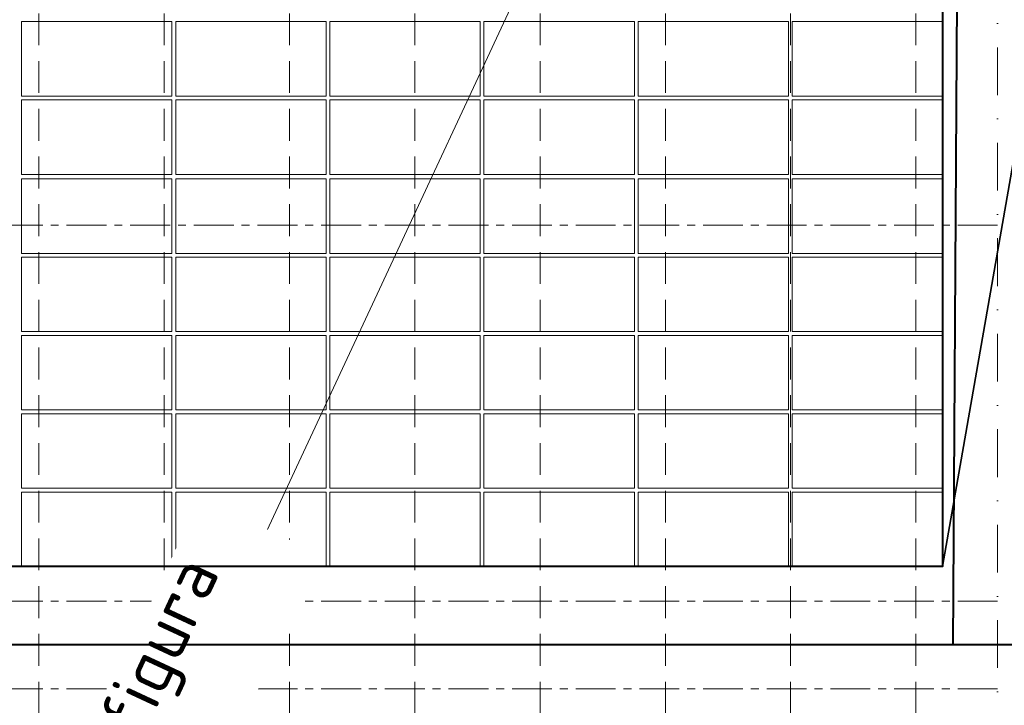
# Model space of a CAD drawing. Header units: millimetres. Extents: x 5450 to 1919026, y -34905 to 130825.
# Tile 86 of 154: x 137985 to 145842, y 41388 to 46860. Entities that reach past the tile are written whole.
import ezdxf

# ---------------------------------------------------------------- set-up
doc = ezdxf.new("R2010")
doc.units = ezdxf.units.MM
for name, pattern in [('CENTERX2', [101.6, 63.5, -12.7, 12.7, -12.7]), ('DASHDOT', [25.4, 12.7, -6.35, 0, -6.35]), ('ČÁRKOVANÁ', [19.05, 12.7, -6.35])]:
    doc.linetypes.add(name, pattern=pattern)
for name, color, linetype, lineweight in [('____OK_NWT', 4, 'Continuous', 9), ('___FVE_návrh var.2', 6, 'Continuous', 5), ('A99_N_kce-pohl', 1, 'Continuous', 9), ('A99_S_osy', 1, 'CENTERX2', 5)]:
    doc.layers.add(name, color=color, linetype=linetype, lineweight=lineweight)
doc.styles.add('A99_kota', font='isocpeur.ttf', dxfattribs={"height": 2})

msp = doc.modelspace()

# ---------------------------------------------------------------- linework, layer by layer
at = {"layer": '____OK_NWT', "color": 31, "linetype": 'Continuous', "lineweight": 40, "ltscale": 0.5, "true_color": 0xfecc66}
msp.add_lwpolyline([(158240.1, 41412.5), (158240.1, 41870), (145434.8, 41870), (145512.3, 54315)], dxfattribs=at)
at = {"layer": '____OK_NWT', "color": 7, "linetype": 'Continuous', "lineweight": 35, "ltscale": 0.5}
msp.add_lwpolyline([(158337.3, 42372.2), (146137.3, 46997.5), (145349.9, 42494.7)], dxfattribs=at)
at = {"layer": '___FVE_návrh var.2', "color": 7, "linetype": 'Continuous', "lineweight": 5, "ltscale": 0.5}
msp.add_lwpolyline([(134304.9, 30659.7), (145349.9, 54349.7)], dxfattribs=at)
at = {"layer": '___FVE_návrh var.2', "color": 5, "lineweight": 5, "ltscale": 2}
for points in [[(139199.9, 46844.7), (139199.9, 46249.7), (137999.9, 46249.7), (137999.9, 46844.7)], [(140459.9, 46844.7), (140459.9, 46249.7), (141659.9, 46249.7), (141659.9, 46844.7)], [(142919.9, 46844.7), (142919.9, 46249.7), (144119.9, 46249.7), (144119.9, 46844.7)], [(139199.9, 46219.7), (139199.9, 45624.7), (137999.9, 45624.7), (137999.9, 46219.7)], [(140459.9, 46219.7), (140459.9, 45624.7), (141659.9, 45624.7), (141659.9, 46219.7)], [(142919.9, 46219.7), (142919.9, 45624.7), (144119.9, 45624.7), (144119.9, 46219.7)], [(139199.9, 45589.7), (139199.9, 44994.7), (137999.9, 44994.7), (137999.9, 45589.7)], [(140459.9, 45589.7), (140459.9, 44994.7), (141659.9, 44994.7), (141659.9, 45589.7)], [(142919.9, 45589.7), (142919.9, 44994.7), (144119.9, 44994.7), (144119.9, 45589.7)], [(139199.9, 44964.7), (139199.9, 44369.7), (137999.9, 44369.7), (137999.9, 44964.7)], [(140459.9, 44964.7), (140459.9, 44369.7), (141659.9, 44369.7), (141659.9, 44964.7)], [(142919.9, 44964.7), (142919.9, 44369.7), (144119.9, 44369.7), (144119.9, 44964.7)], [(139199.9, 44339.7), (139199.9, 43744.7), (137999.9, 43744.7), (137999.9, 44339.7)], [(140459.9, 44339.7), (140459.9, 43744.7), (141659.9, 43744.7), (141659.9, 44339.7)], [(142919.9, 44339.7), (142919.9, 43744.7), (144119.9, 43744.7), (144119.9, 44339.7)], [(139199.9, 43714.7), (139199.9, 43119.7), (137999.9, 43119.7), (137999.9, 43714.7)], [(140459.9, 43714.7), (140459.9, 43119.7), (141659.9, 43119.7), (141659.9, 43714.7)], [(142919.9, 43714.7), (142919.9, 43119.7), (144119.9, 43119.7), (144119.9, 43714.7)], [(139199.9, 43089.7), (139199.9, 42494.7), (137999.9, 42494.7), (137999.9, 43089.7)], [(140459.9, 43089.7), (140459.9, 42494.7), (141659.9, 42494.7), (141659.9, 43089.7)], [(142919.9, 43089.7), (142919.9, 42494.7), (144119.9, 42494.7), (144119.9, 43089.7)]]:
    msp.add_lwpolyline(points, close=True, dxfattribs=at)
at = {"layer": '___FVE_návrh var.2', "color": 3, "lineweight": 5, "ltscale": 2}
for points in [[(140429.9, 46844.7), (140429.9, 46249.7), (139229.9, 46249.7), (139229.9, 46844.7)], [(141689.9, 46844.7), (141689.9, 46249.7), (142889.9, 46249.7), (142889.9, 46844.7)], [(144149.9, 46844.7), (144149.9, 46249.7), (145349.9, 46249.7), (145349.9, 46844.7)], [(140429.9, 46219.7), (140429.9, 45624.7), (139229.9, 45624.7), (139229.9, 46219.7)], [(141689.9, 46219.7), (141689.9, 45624.7), (142889.9, 45624.7), (142889.9, 46219.7)], [(144149.9, 46219.7), (144149.9, 45624.7), (145349.9, 45624.7), (145349.9, 46219.7)], [(140429.9, 45589.7), (140429.9, 44994.7), (139229.9, 44994.7), (139229.9, 45589.7)], [(141689.9, 45589.7), (141689.9, 44994.7), (142889.9, 44994.7), (142889.9, 45589.7)], [(144149.9, 45589.7), (144149.9, 44994.7), (145349.9, 44994.7), (145349.9, 45589.7)], [(140429.9, 44964.7), (140429.9, 44369.7), (139229.9, 44369.7), (139229.9, 44964.7)], [(141689.9, 44964.7), (141689.9, 44369.7), (142889.9, 44369.7), (142889.9, 44964.7)], [(144149.9, 44964.7), (144149.9, 44369.7), (145349.9, 44369.7), (145349.9, 44964.7)], [(140429.9, 44339.7), (140429.9, 43744.7), (139229.9, 43744.7), (139229.9, 44339.7)], [(141689.9, 44339.7), (141689.9, 43744.7), (142889.9, 43744.7), (142889.9, 44339.7)], [(144149.9, 44339.7), (144149.9, 43744.7), (145349.9, 43744.7), (145349.9, 44339.7)], [(140429.9, 43714.7), (140429.9, 43119.7), (139229.9, 43119.7), (139229.9, 43714.7)], [(141689.9, 43714.7), (141689.9, 43119.7), (142889.9, 43119.7), (142889.9, 43714.7)], [(144149.9, 43714.7), (144149.9, 43119.7), (145349.9, 43119.7), (145349.9, 43714.7)], [(140429.9, 43089.7), (140429.9, 42494.7), (139229.9, 42494.7), (139229.9, 43089.7)], [(141689.9, 43089.7), (141689.9, 42494.7), (142889.9, 42494.7), (142889.9, 43089.7)], [(144149.9, 43089.7), (144149.9, 42494.7), (145349.9, 42494.7), (145349.9, 43089.7)]]:
    msp.add_lwpolyline(points, close=True, dxfattribs=at)
at = {"layer": '___FVE_návrh var.2', "linetype": 'CENTERX2', "lineweight": 15, "ltscale": 5}
for points in [[(133787.3, 45220), (145787.3, 45220)], [(133787.3, 42220), (145787.3, 42220)], [(133787.3, 41520), (145787.3, 41520)]]:
    msp.add_lwpolyline(points, dxfattribs=at)
at = {"layer": 'A99_N_kce-pohl', "color": 254, "linetype": 'ČÁRKOVANÁ', "lineweight": 5, "ltscale": 20, "true_color": 0xffd9cc}
for points in [[(138137.3, 29130), (138137.3, 29130), (138137.3, 54315)], [(139137.3, 29130), (139137.3, 29130), (139137.3, 54315)], [(140137.3, 29130), (140137.3, 29130), (140137.3, 54315)], [(141137.3, 29130), (141137.3, 29130), (141137.3, 54315)], [(142137.3, 29130), (142137.3, 29130), (142137.3, 54315)], [(143137.3, 29130), (143137.3, 29130), (143137.3, 54315)], [(144137.3, 29130), (144137.3, 29130), (144137.3, 54315)], [(145137.3, 29130), (145137.3, 29130), (145137.3, 54315)]]:
    msp.add_lwpolyline(points, dxfattribs=at)
at = {"layer": 'A99_N_kce-pohl', "color": 1, "linetype": 'Continuous', "lineweight": 9, "ltscale": 25}
msp.add_lwpolyline([(206662.8, 41870), (67137.3, 41870)], dxfattribs=at)
at = {"layer": 'A99_S_osy', "linetype": 'DASHDOT', "lineweight": 5, "ltscale": 30}
msp.add_lwpolyline([(145787.3, 130470), (145787.3, 27060)], dxfattribs=at)

# ---------------------------------------------------------------- next in the draw order: texts
at = {"layer": '___FVE_návrh var.2', "linetype": 'Continuous', "lineweight": 5, "ltscale": 0.5, "insert": (138594.9, 41269.7), "char_height": 400, "attachment_point": 1, "rotation": 65.01289, "style": 'A99_kota', "bg_fill": 3, "box_fill_scale": 1, "bg_fill_color": 256, "bg_fill_transparency": 0}
msp.add_mtext_dynamic_manual_height_columns('figura B', width=1956.033, gutter_width=2000, heights=[0], dxfattribs=at)

# ---------------------------------------------------------------- next in the draw order: linework, layer by layer
at = {"layer": '____OK_NWT', "color": 7, "linetype": 'Continuous', "lineweight": 40, "ltscale": 0.5}
msp.add_lwpolyline([(134309.9, 54349.7), (145349.9, 54349.7), (145349.9, 42494.7), (134309.9, 42494.7), (134309.9, 54349.7)], dxfattribs=at)
at = {"layer": '____OK_NWT', "color": 31, "linetype": 'Continuous', "lineweight": 40, "ltscale": 0.5, "true_color": 0xfecc66}
msp.add_lwpolyline([(145434.8, 41870), (134374.8, 41870)], dxfattribs=at)

doc.saveas('drawing.dxf')
